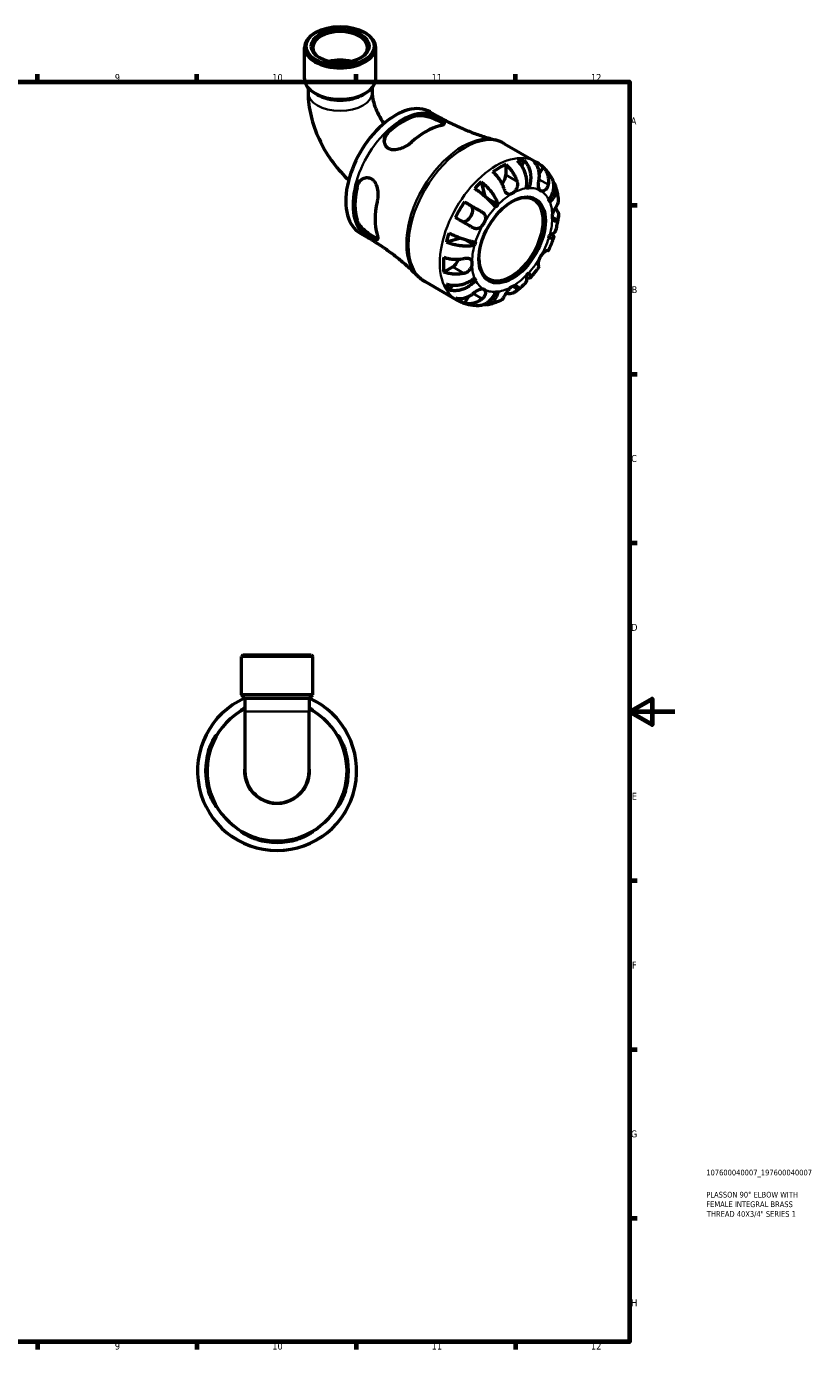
# Model space of a CAD drawing. Header units: millimetres. Extents: x 0 to 902, y -236 to 598.
# Tile 4 of 4: x 556 to 902, y 17 to 598. Entities that reach past the tile are written whole.
import ezdxf

# ---------------------------------------------------------------- set-up
doc = ezdxf.new("R2010")
doc.units = ezdxf.units.MM
for name, color, linetype, lineweight in [('Border (ANSI)', 7, 'Continuous', 70), ('Title (ISO)', 7, 'Continuous', 50), ('Visible (ANSI)', 7, 'Continuous', 50), ('Visible Narrow (ANSI)', 7, 'Continuous', 35)]:
    doc.layers.add(name, color=color, linetype=linetype, lineweight=lineweight)
doc.styles.add('Note Text (ANSI)', font='tahoma.ttf')
doc.styles.add('Note Text (ISO)', font='tahoma.ttf')

# ---------------------------------------------------------------- blocks, each defined once
blk = doc.blocks.new('Borders Default Border')
at = {"layer": 'Border (ANSI)'}
for p, q in [((560.67, 574), (560.67, 577.45)), ((630.75, 574), (630.75, 577.45)), ((700.83, 574), (700.83, 577.45)), ((770.92, 574), (770.92, 577.45)), ((821, 519.75), (824.45, 519.75)), ((821, 445.5), (824.45, 445.5)), ((821, 371.25), (824.45, 371.25)), ((821, 222.75), (824.45, 222.75)), ((821, 148.5), (824.45, 148.5)), ((821, 74.25), (824.45, 74.25)), ((560.67, 20), (560.67, 16.55)), ((630.75, 20), (630.75, 16.55)), ((700.83, 20), (700.83, 16.55)), ((770.92, 20), (770.92, 16.55))]:
    blk.add_line(p, q, dxfattribs=at)
at = {"layer": 'Border (ANSI)', "flags": 128}
for points in [[(20, 20), (20, 574), (821, 574), (821, 20), (20, 20)], [(841, 297), (821, 297), (831, 302.77), (831, 291.23), (821, 297)]]:
    blk.add_lwpolyline(points, dxfattribs=at)
at = {"layer": 'Border (ANSI)', "attachment_point": 7, "style": 'Note Text (ANSI)'}
for s, insert, char_height in [('9', (594.7, 574.34), 3.05), ('10', (663.96, 574.34), 3.048), ('11', (734.04, 574.4), 3.048), ('12', (804.13, 574.4), 3.048), ('A', (821.63, 555.35), 3.05), ('B', (821.99, 481.1), 3.05), ('C', (821.8, 406.8), 3.05), ('D', (821.81, 332.6), 3.05), ('E', (822.05, 258.35), 3.05), ('F', (822.14, 184.1), 3.05), ('G', (821.66, 109.79), 3.05), ('H', (821.81, 35.6), 3.05), ('9', (594.7, 16.49), 3.05), ('10', (663.96, 16.49), 3.048), ('11', (734.04, 16.55), 3.048), ('12', (804.13, 16.55), 3.048)]:
    blk.add_mtext(s, dxfattribs=dict(at, insert=insert, char_height=char_height))
blk = doc.blocks.new('Title Blocks ISO')
at = {"layer": 'Title (ISO)', "color": 232, "true_color": 0xca0064, "style": 'Note Text (ISO)'}
for tag, p in [('PART_NUMBER_001', (33.84, 73.14)), ('DESCRIPTION_001', (33.84, 63.4)), ('DESCRIPTION_002', (33.84, 59.19)), ('DESCRIPTION_003', (34.09, 54.91))]:
    blk.add_attdef(tag, p, '', height=2.5, dxfattribs=at)

msp = doc.modelspace()

# ---------------------------------------------------------------- linework, layer by layer
at = {"layer": 'Visible (ANSI)'}
for p, q in [((683.168, 595.823), (682.672, 595.534)), ((704.429, 595.823), (704.926, 595.534)), ((678.123, 575.359), (678.123, 589.176)), ((709.475, 575.359), (709.475, 589.176)), ((679.69, 571.424), (679.69, 569.368)), ((707.907, 571.424), (707.907, 569.368)), ((683.784, 568.355), (682.672, 569)), ((703.813, 568.355), (704.926, 569)), ((733.409, 560.785), (736.463, 559.026)), ((766.082, 546.816), (779.854, 538.885)), ((766.631, 537.63), (766.631, 533.078)), ((774.617, 539.522), (773.655, 537.078)), ((783.086, 536.516), (781.392, 533.582)), ((755.822, 530.056), (757.445, 523.733)), ((776.743, 527.301), (775.806, 527.841)), ((748.519, 521.235), (751.302, 519.619)), ((763.22, 520.014), (758.749, 522.589)), ((702.668, 507.404), (705.723, 505.644)), ((746.849, 505.315), (740.527, 503.564)), ((752.919, 502.171), (748.35, 504.803)), ((743.296, 492.662), (739.36, 490.395)), ((731.15, 486.156), (744.922, 478.225)), ((743.346, 484.577), (741.701, 482.509)), ((753.352, 486.786), (752.412, 487.327)), ((750.228, 479.605), (748.519, 476.644)), ((651.062, 321.991), (650.362, 321.291)), ((681.714, 321.291), (650.362, 321.291)), ((650.362, 304.391), (650.362, 321.291)), ((651.062, 321.991), (681.014, 321.991)), ((681.014, 321.991), (681.714, 321.291)), ((681.714, 304.391), (681.714, 321.291)), ((681.714, 304.391), (650.362, 304.391)), ((651.929, 302.824), (650.362, 304.391)), ((651.929, 302.824), (651.929, 297.063)), ((680.146, 302.824), (651.929, 302.824)), ((680.146, 302.824), (681.714, 304.391)), ((680.146, 302.824), (680.146, 297.063)), ((651.929, 297.063), (651.929, 270.991)), ((680.146, 270.991), (680.146, 297.063))]:
    msp.add_line(p, q, dxfattribs=at)
for radius, start, end in [(35, 114.017802, 65.982198), (30.8, 117.262406, 62.737594), (31.407, 163.728229, 196.271771), (30.801, 163.398982, 196.601018), (30.801, 343.398982, 16.601018), (31.407, 343.728229, 16.271771), (14.108, 180, 0), (30.801, 253.398982, 286.601018), (31.407, 253.728229, 286.271771)]:
    msp.add_arc((666.038, 270.991), radius, start, end, dxfattribs=at)
for centre, major_axis, ratio, start_param, end_param in [((693.799, 589.176), (-15.676, 0), 0.5758617, 5.5016397, 10.2063236), ((693.799, 589.176), (-12.059, 0), 0.5758617, 2.388888, 7.0358899), ((693.799, 576.667), (-12.059, 0), 0.5758617, 4.2852622, 5.1395158), ((693.799, 576.667), (-10.853, 0), 0.5758617, 4.4121085, 5.0126694), ((693.799, 575.359), (-15.676, 0), 0.5758617, 0, 3.1415926), ((693.799, 574.077), (14.108, 0), 0.5758617, 3.9231383, 5.5016397), ((718.038, 534.094), (15.37, 26.691), 0.5780931, 0, 3.1415927), ((721.503, 532.099), (15.371, 26.692), 0.5780931, 0.493722, 1.0732069), ((721.503, 532.099), (14.971, 25.998), 0.5780931, 0.4857528, 1.0811761), ((731.403, 526.398), (-15.673, -27.217), 0.5780931, 3.6410611, 4.2090531), ((763.802, 507.741), (17.365, 30.155), 0.5780931, 0.6682605, 0.8986684), ((763.802, 507.741), (17.365, 30.155), 0.5780931, 0.328385, 0.4531457), ((763.802, 507.741), (17.365, 30.155), 0.5780931, 6.1660477, 6.3964555), ((763.802, 507.741), (17.365, 30.155), 0.5780931, 1.1137832, 1.2385439), ((763.802, 531.449), (-1.996, -3.466), 0.5780931, 1.2293367, 2.3542608), ((721.503, 532.099), (15.371, 26.692), 0.5780931, 2.0645184, 2.6440032), ((721.503, 532.099), (14.971, 25.998), 0.5780931, 2.0565491, 2.6519725), ((768.964, 504.768), (9.981, 17.332), 0.5780931, 2.3715442, 7.0532338), ((769.459, 504.483), (12.476, 21.665), 0.5780931, 0.3587599, 0.4227708), ((731.403, 526.398), (-15.673, -27.217), 0.5780931, 5.2118575, 5.7798494), ((763.802, 507.741), (17.365, 30.155), 0.5780931, 1.4536587, 1.6840665), ((749.302, 516.155), (1.996, 3.466), 0.5780931, 3.2060129, 6.2812516), ((769.459, 504.483), (-12.476, -21.665), 0.5780931, 4.2857507, 4.3497617), ((769.459, 504.483), (12.476, 21.665), 0.5780931, 5.8565471, 5.920558), ((763.802, 507.741), (17.365, 30.155), 0.5780931, 1.8991814, 2.023942), ((769.459, 504.483), (12.476, 21.665), 0.5780931, 5.0711489, 5.1351598), ((769.459, 504.483), (-12.476, -21.665), 0.5780931, 5.0711489, 5.1351598), ((763.802, 507.741), (17.365, 30.155), 0.5780931, 2.2390569, 2.4694647), ((743.296, 495.932), (-1.996, -3.466), 0.5780931, 0.7834645, 1.9156896), ((769.459, 504.483), (12.476, 21.665), 0.5780931, 4.2857507, 4.3497617), ((763.802, 507.741), (-17.365, -30.155), 0.5780931, 5.8261722, 5.9509328), ((769.459, 504.483), (-12.476, -21.665), 0.5780931, 5.8565471, 5.920558), ((763.802, 507.741), (-17.365, -30.155), 0.5780931, 6.1660477, 6.3964555), ((769.459, 504.483), (-12.476, -21.665), 0.5780931, 0.3587599, 0.4227708)]:
    msp.add_ellipse(centre, major_axis=major_axis, ratio=ratio, start_param=start_param, end_param=end_param, dxfattribs=at)
for centre, major_axis, ratio in [((693.799, 589.748), (-14.976, 0), 0.5758617), ((693.799, 589.748), (-12.758, 0), 0.5758617), ((769.459, 504.483), (-10.33, -17.938), 0.5780931)]:
    msp.add_ellipse(centre, major_axis=major_axis, ratio=ratio, dxfattribs=at)
for points, knots in [([(679.69, 569.368), (679.69, 565.858), (680.159, 562.372), (681.817, 555.517), (683.011, 552.148), (686.008, 545.653), (687.811, 542.529), (691.937, 536.688), (694.258, 533.97), (697.057, 531.307), (697.304, 531.076), (697.554, 530.848)], [3.1415927, 3.1415927, 3.1415927, 3.1415927, 3.4557519, 3.4557519, 3.7699112, 3.7699112, 4.0840704, 4.0840704, 4.3982297, 4.3982297, 4.4283621, 4.4283621, 4.4283621, 4.4283621]), ([(707.907, 569.368), (707.907, 568.767), (707.961, 568.017), (708.24, 566.248), (708.478, 565.213), (709.18, 562.953), (709.659, 561.719), (710.84, 559.215), (711.552, 557.944), (712.563, 556.402), (712.798, 556.058), (713.039, 555.723)], [3.14159265, 3.14159265, 3.14159265, 3.14159265, 3.3394669, 3.3394669, 3.55375681, 3.55375681, 3.78425806, 3.78425806, 4.02483923, 4.02483923, 4.09552171, 4.09552171, 4.09552171, 4.09552171]), ([(727.726, 559.814), (727.979, 559.872), (728.25, 559.914), (729.214, 559.995), (729.97, 559.954), (731.602, 559.704), (732.48, 559.487), (734.151, 558.961), (734.94, 558.666), (736.267, 558.11), (736.811, 557.861), (737.785, 557.377), (738.202, 557.149), (738.98, 556.669), (739.287, 556.433), (739.707, 555.943), (739.737, 555.705), (739.41, 555.272), (739.062, 555.076), (738.276, 554.8), (737.971, 554.712), (737.625, 554.63)], [-2.429906, -2.429906, -2.429906, -2.429906, -2.317535, -2.317535, -2.0520296, -2.0520296, -1.7742187, -1.7742187, -1.5229028, -1.5229028, -1.3264162, -1.3264162, -1.1326069, -1.1326069, -0.8897659, -0.8897659, -0.5772604, -0.5772604, -0.2725661, -0.2725661, -0.1192135, -0.1192135, -0.1192135, -0.1192135]), ([(727.726, 559.13), (728.372, 559.273), (729.182, 559.303), (730.943, 559.116), (731.894, 558.9), (733.625, 558.372), (734.528, 558.032), (736.214, 557.291), (736.999, 556.892), (738.252, 556.171), (738.784, 555.811), (739.217, 555.421), (739.288, 555.35), (739.351, 555.281)], [1.0666445, 1.0666445, 1.0666445, 1.0666445, 1.353228, 1.353228, 1.6398114, 1.6398114, 1.9055877, 1.9055877, 2.171364, 2.171364, 2.4371403, 2.4371403, 2.4983496, 2.4983496, 2.4983496, 2.4983496]), ([(736.463, 559.026), (738.117, 558.074), (739.796, 557.166), (743.188, 555.448), (744.9, 554.639), (748.339, 553.122), (750.066, 552.415), (753.515, 551.109), (755.238, 550.508), (758.659, 549.413), (760.358, 548.919), (762.036, 548.476)], [5.49972085, 5.49972085, 5.49972085, 5.49972085, 5.5307852, 5.5307852, 5.56184955, 5.56184955, 5.5929139, 5.5929139, 5.62397826, 5.62397826, 5.65504261, 5.65504261, 5.65504261, 5.65504261]), ([(725.18, 547.463), (724.913, 547.219), (724.627, 546.981), (723.659, 546.245), (722.924, 545.782), (721.279, 544.937), (720.36, 544.575), (718.611, 544.14), (717.78, 544.048), (716.418, 544.162), (715.874, 544.299), (714.931, 544.752), (714.538, 545.049), (713.831, 545.852), (713.559, 546.375), (713.194, 547.682), (713.178, 548.485), (713.507, 550.114), (713.869, 550.937), (714.663, 552.021), (714.955, 552.347), (715.281, 552.647)], [-2.4465207, -2.4465207, -2.4465207, -2.4465207, -2.3280071, -2.3280071, -2.0681704, -2.0681704, -1.7728696, -1.7728696, -1.5020221, -1.5020221, -1.298599, -1.298599, -1.1081368, -1.1081368, -0.8804626, -0.8804626, -0.5878316, -0.5878316, -0.2799184, -0.2799184, -0.1348881, -0.1348881, -0.1348881, -0.1348881]), ([(713.245, 547.846), (713.291, 548.491), (713.454, 549.166), (714.091, 550.613), (714.635, 551.362), (715.281, 551.963)], [0.58965134, 0.58965134, 0.58965134, 0.58965134, 0.818136, 0.818136, 1.10471944, 1.10471944, 1.10471944, 1.10471944]), ([(766.082, 546.816), (765.828, 546.963), (765.57, 547.102), (765.047, 547.367), (764.783, 547.492), (764.247, 547.728), (763.976, 547.839), (763.43, 548.046), (763.154, 548.142), (762.598, 548.32), (762.318, 548.402), (762.036, 548.476)], [5.49972085, 5.49972085, 5.49972085, 5.49972085, 5.5307852, 5.5307852, 5.56184955, 5.56184955, 5.5929139, 5.5929139, 5.62397826, 5.62397826, 5.65504261, 5.65504261, 5.65504261, 5.65504261]), ([(766.631, 537.63), (767.083, 537.262), (767.524, 536.847), (768.318, 536.008), (768.742, 535.506), (769.532, 534.437), (769.899, 533.87), (770.517, 532.797), (770.825, 532.191), (771.289, 531.118), (771.464, 530.653), (771.609, 530.211)], [0.18972425, 0.18972425, 0.18972425, 0.18972425, 0.36926522, 0.36926522, 0.55452014, 0.55452014, 0.73977506, 0.73977506, 0.92607912, 0.92607912, 1.06568045, 1.06568045, 1.06568045, 1.06568045]), ([(775.698, 527.199), (775.808, 527.754), (775.885, 528.385), (775.934, 529.68), (775.906, 530.343), (775.774, 531.56), (775.658, 532.225), (775.328, 533.534), (775.113, 534.176), (774.651, 535.314), (774.36, 535.913), (773.702, 537.038), (773.334, 537.563), (772.621, 538.438), (772.213, 538.869), (771.783, 539.247)], [4.4593823, 4.4593823, 4.4593823, 4.4593823, 4.6457401, 4.6457401, 4.832098, 4.832098, 5.0177489, 5.0177489, 5.2033998, 5.2033998, 5.388581, 5.388581, 5.5737621, 5.5737621, 5.753847, 5.753847, 5.753847, 5.753847]), ([(774.617, 539.522), (775.024, 539.142), (775.396, 538.707), (776.024, 537.824), (776.334, 537.293), (776.856, 536.155), (777.068, 535.548), (777.371, 534.395), (777.491, 533.743), (777.617, 532.415), (777.624, 531.74), (777.548, 530.503), (777.457, 529.828), (777.167, 528.51), (776.966, 527.867), (776.743, 527.301)], [0.1897184, 0.1897184, 0.1897184, 0.1897184, 0.3698032, 0.3698032, 0.5549844, 0.5549844, 0.7401655, 0.7401655, 0.9258164, 0.9258164, 1.1114673, 1.1114673, 1.2978252, 1.2978252, 1.484183, 1.484183, 1.484183, 1.484183]), ([(781.281, 531.149), (781.355, 531.612), (781.402, 532.098), (781.431, 533.22), (781.386, 533.851), (781.207, 534.967), (781.057, 535.555), (780.642, 536.66), (780.376, 537.177), (779.815, 538.038), (779.472, 538.463), (779.086, 538.837)], [4.90264375, 4.90264375, 4.90264375, 4.90264375, 5.04224508, 5.04224508, 5.22854914, 5.22854914, 5.41380406, 5.41380406, 5.59905898, 5.59905898, 5.77859995, 5.77859995, 5.77859995, 5.77859995]), ([(787.017, 531.523), (786.691, 532.11), (786.334, 532.685), (785.557, 533.805), (785.138, 534.35), (784.236, 535.397), (783.754, 535.9), (782.732, 536.854), (782.191, 537.305), (781.059, 538.145), (780.467, 538.533), (779.854, 538.885)], [5.16582844, 5.16582844, 5.16582844, 5.16582844, 5.23260693, 5.23260693, 5.29938541, 5.29938541, 5.36616389, 5.36616389, 5.43294237, 5.43294237, 5.49972085, 5.49972085, 5.49972085, 5.49972085]), ([(783.086, 536.516), (783.472, 536.142), (783.815, 535.717), (784.376, 534.856), (784.642, 534.338), (785.057, 533.233), (785.207, 532.645), (785.386, 531.529), (785.431, 530.898), (785.402, 529.777), (785.355, 529.291), (785.281, 528.828)], [0.18972425, 0.18972425, 0.18972425, 0.18972425, 0.36926522, 0.36926522, 0.55452014, 0.55452014, 0.73977506, 0.73977506, 0.92607912, 0.92607912, 1.06568045, 1.06568045, 1.06568045, 1.06568045]), ([(700.632, 527.274), (700.707, 527.61), (700.806, 527.936), (701.217, 528.99), (701.629, 529.653), (702.661, 530.784), (703.288, 531.241), (704.578, 531.799), (705.228, 531.928), (706.374, 531.862), (706.862, 531.732), (707.769, 531.267), (708.176, 530.941), (708.982, 530.024), (709.342, 529.4), (709.979, 527.809), (710.201, 526.803), (710.415, 524.766), (710.413, 523.735), (710.261, 522.254), (710.185, 521.773), (710.084, 521.316)], [-2.429906, -2.429906, -2.429906, -2.429906, -2.317535, -2.317535, -2.0520296, -2.0520296, -1.7742187, -1.7742187, -1.5229028, -1.5229028, -1.3264162, -1.3264162, -1.1326069, -1.1326069, -0.8897659, -0.8897659, -0.5772604, -0.5772604, -0.2725661, -0.2725661, -0.1192135, -0.1192135, -0.1192135, -0.1192135]), ([(701.223, 527.615), (701.421, 528.476), (701.799, 529.323), (702.738, 530.604), (703.246, 531.087), (703.786, 531.451)], [1.06664455, 1.06664455, 1.06664455, 1.06664455, 1.35322798, 1.35322798, 1.58326546, 1.58326546, 1.58326546, 1.58326546]), ([(755.822, 530.056), (756.298, 529.704), (756.776, 529.313), (757.654, 528.533), (758.133, 528.072), (759.057, 527.1), (759.501, 526.59), (760.273, 525.631), (760.673, 525.094), (761.401, 524.015), (761.73, 523.472), (762.267, 522.489), (762.526, 521.958), (762.947, 520.935), (763.11, 520.442), (763.22, 520.014)], [0.1897184, 0.1897184, 0.1897184, 0.1897184, 0.3698032, 0.3698032, 0.5549844, 0.5549844, 0.7401655, 0.7401655, 0.9258164, 0.9258164, 1.1114673, 1.1114673, 1.2978252, 1.2978252, 1.484183, 1.484183, 1.484183, 1.484183]), ([(765.952, 526.954), (765.807, 527.396), (765.632, 527.86), (765.168, 528.934), (764.861, 529.539), (764.243, 530.613), (763.876, 531.18), (763.085, 532.248), (762.661, 532.75), (761.867, 533.589), (761.426, 534.005), (760.974, 534.372)], [4.90264375, 4.90264375, 4.90264375, 4.90264375, 5.04224508, 5.04224508, 5.22854914, 5.22854914, 5.41380406, 5.41380406, 5.59905898, 5.59905898, 5.77859995, 5.77859995, 5.77859995, 5.77859995]), ([(771.609, 530.211), (771.675, 530.011), (771.726, 529.805), (771.794, 529.4), (771.813, 529.202), (771.823, 528.754), (771.806, 528.505), (771.697, 527.819), (771.558, 527.395), (771.145, 526.551), (770.862, 526.149), (770.205, 525.435), (769.834, 525.137), (769.459, 524.922)], [-0.64798358, -0.64798358, -0.64798358, -0.64798358, -0.58129223, -0.58129223, -0.51957432, -0.51957432, -0.44316993, -0.44316993, -0.3085364, -0.3085364, -0.15881239, -0.15881239, 0, 0, 0, 0]), ([(781.959, 526.134), (781.811, 526.22), (781.68, 526.334), (781.448, 526.624), (781.349, 526.804), (781.166, 527.294), (781.102, 527.626), (781.039, 528.349), (781.038, 528.729), (781.071, 529.408), (781.094, 529.692), (781.153, 530.255), (781.188, 530.531), (781.245, 530.919), (781.262, 531.035), (781.281, 531.149)], [0, 0, 0, 0, 0.08884908, 0.08884908, 0.18379648, 0.18379648, 0.31419699, 0.31419699, 0.43784665, 0.43784665, 0.52411276, 0.52411276, 0.60765264, 0.60765264, 0.6434969, 0.6434969, 0.6434969, 0.6434969]), ([(785.566, 522.18), (785.945, 522.656), (786.315, 523.2), (786.939, 524.325), (787.192, 524.906), (787.555, 525.976), (787.699, 526.565), (787.854, 527.73), (787.865, 528.306), (787.78, 529.331), (787.678, 529.875), (787.379, 530.792), (787.209, 531.176), (787.017, 531.522)], [4.4593823, 4.4593823, 4.4593823, 4.4593823, 4.6457401, 4.6457401, 4.832098, 4.832098, 5.0177489, 5.0177489, 5.2033998, 5.2033998, 5.388581, 5.388581, 5.5333978, 5.5333978, 5.5333978, 5.5333978]), ([(787.694, 529.701), (787.8, 529.566), (787.897, 529.43), (788.225, 528.921), (788.433, 528.489), (788.712, 527.585), (788.782, 527.113), (788.8, 526.233), (788.75, 525.744), (788.511, 524.767), (788.321, 524.279), (787.872, 523.4), (787.569, 522.928), (786.846, 522.024), (786.425, 521.593), (785.999, 521.221)], [0.3030399, 0.3030399, 0.3030399, 0.3030399, 0.3698032, 0.3698032, 0.5549844, 0.5549844, 0.7401655, 0.7401655, 0.9258164, 0.9258164, 1.1114673, 1.1114673, 1.2978252, 1.2978252, 1.484183, 1.484183, 1.484183, 1.484183]), ([(762.175, 518.911), (761.952, 519.221), (761.666, 519.583), (761.002, 520.352), (760.626, 520.758), (759.88, 521.521), (759.441, 521.949), (758.509, 522.812), (758.015, 523.249), (757.084, 524.04), (756.561, 524.467), (755.501, 525.296), (754.964, 525.696), (754.002, 526.386), (753.488, 526.74), (752.987, 527.066)], [4.4593823, 4.4593823, 4.4593823, 4.4593823, 4.6457401, 4.6457401, 4.832098, 4.832098, 5.0177489, 5.0177489, 5.2033998, 5.2033998, 5.388581, 5.388581, 5.5737621, 5.5737621, 5.753847, 5.753847, 5.753847, 5.753847]), ([(769.459, 524.922), (769.193, 524.769), (768.929, 524.66), (768.382, 524.53), (768.104, 524.524), (767.587, 524.646), (767.35, 524.768), (766.939, 525.111), (766.763, 525.314), (766.5, 525.709), (766.405, 525.875), (766.236, 526.214), (766.162, 526.385), (766.043, 526.69), (765.996, 526.82), (765.952, 526.954)], [0, 0, 0, 0, 0.11274969, 0.11274969, 0.24046199, 0.24046199, 0.3630761, 0.3630761, 0.46982648, 0.46982648, 0.53680834, 0.53680834, 0.59738122, 0.59738122, 0.64072731, 0.64072731, 0.64072731, 0.64072731]), ([(785.281, 528.828), (785.26, 528.696), (785.234, 528.567), (785.14, 528.182), (785.057, 527.936), (784.846, 527.461), (784.716, 527.236), (784.36, 526.749), (784.119, 526.515), (783.541, 526.119), (783.203, 525.993), (782.539, 525.918), (782.224, 525.98), (781.959, 526.134)], [-0.64434498, -0.64434498, -0.64434498, -0.64434498, -0.60308586, -0.60308586, -0.52007987, -0.52007987, -0.43273909, -0.43273909, -0.31000661, -0.31000661, -0.15868997, -0.15868997, 0, 0, 0, 0]), ([(789.867, 522.304), (789.821, 522.708), (789.767, 523.11), (789.64, 523.914), (789.568, 524.314), (789.406, 525.113), (789.316, 525.511), (789.116, 526.304), (789.006, 526.699), (788.767, 527.485), (788.637, 527.876), (788.496, 528.264)], [4.83560922, 4.83560922, 4.83560922, 4.83560922, 4.87762751, 4.87762751, 4.91964579, 4.91964579, 4.96166407, 4.96166407, 5.00368235, 5.00368235, 5.04570064, 5.04570064, 5.04570064, 5.04570064]), ([(748.519, 521.235), (749.036, 520.936), (749.576, 520.625), (750.604, 520.032), (751.185, 519.697), (752.351, 519.024), (752.935, 518.686), (753.992, 518.076), (754.562, 517.747), (755.519, 517.193), (755.916, 516.963), (756.281, 516.753)], [0.18972425, 0.18972425, 0.18972425, 0.18972425, 0.36926522, 0.36926522, 0.55452014, 0.55452014, 0.73977506, 0.73977506, 0.92607912, 0.92607912, 1.06568045, 1.06568045, 1.06568045, 1.06568045]), ([(787.137, 514.663), (787.137, 514.939), (787.167, 515.231), (787.291, 515.865), (787.388, 516.205), (787.682, 517.026), (787.899, 517.499), (788.285, 518.253), (788.443, 518.54), (788.713, 519.011), (788.826, 519.201), (789.043, 519.56), (789.146, 519.727), (789.256, 519.903), (789.271, 519.928), (789.287, 519.953)], [-2.77804136, -2.77804136, -2.77804136, -2.77804136, -2.67672151, -2.67672151, -2.56558131, -2.56558131, -2.40960112, -2.40960112, -2.30519389, -2.30519389, -2.22617552, -2.22617552, -2.14450488, -2.14450488, -2.1308178, -2.1308178, -2.1308178, -2.1308178]), ([(788.381, 518.424), (788.681, 518.146), (788.935, 517.857), (789.37, 517.251), (789.571, 516.878), (789.831, 516.117), (789.89, 515.729), (789.887, 515.016), (789.825, 514.625), (789.591, 513.956), (789.452, 513.674), (789.287, 513.412)], [0.21289028, 0.21289028, 0.21289028, 0.21289028, 0.36926522, 0.36926522, 0.55452014, 0.55452014, 0.73977506, 0.73977506, 0.92607912, 0.92607912, 1.06568045, 1.06568045, 1.06568045, 1.06568045]), ([(789.287, 519.953), (789.452, 520.215), (789.591, 520.497), (789.825, 521.165), (789.887, 521.556), (789.889, 522.04), (789.882, 522.171), (789.867, 522.304)], [4.90264375, 4.90264375, 4.90264375, 4.90264375, 5.04224508, 5.04224508, 5.22854914, 5.22854914, 5.2944972, 5.2944972, 5.2944972, 5.2944972]), ([(710.084, 506.927), (710.162, 506.664), (710.225, 506.418), (710.379, 505.7), (710.413, 505.31), (710.322, 504.712), (710.176, 504.536), (709.677, 504.472), (709.341, 504.561), (708.561, 504.925), (708.169, 505.145), (707.304, 505.688), (706.85, 505.996), (705.799, 506.76), (705.209, 507.22), (703.894, 508.342), (703.189, 509.015), (701.941, 510.429), (701.409, 511.171), (700.866, 512.232), (700.729, 512.564), (700.632, 512.885)], [-2.4465207, -2.4465207, -2.4465207, -2.4465207, -2.3280071, -2.3280071, -2.0681704, -2.0681704, -1.7728696, -1.7728696, -1.5020221, -1.5020221, -1.298599, -1.298599, -1.1081368, -1.1081368, -0.8804626, -0.8804626, -0.5878316, -0.5878316, -0.2799184, -0.2799184, -0.1348881, -0.1348881, -0.1348881, -0.1348881]), ([(710.377, 505.084), (710.284, 505.103), (710.184, 505.13), (709.625, 505.307), (709.047, 505.586), (708.42, 505.947), (707.794, 506.308), (707.056, 506.787), (705.57, 507.876), (704.824, 508.487), (703.502, 509.724), (702.84, 510.441), (701.799, 511.875), (701.421, 512.594), (701.223, 513.226)], [-0.3284324, -0.3284324, -0.3284324, -0.3284324, -0.2657763, -0.2657763, 0, 0, 0, 0.2657763, 0.2657763, 0.5315526, 0.5315526, 0.818136, 0.818136, 1.1047194, 1.1047194, 1.1047194, 1.1047194]), ([(752.281, 509.824), (751.916, 510.035), (751.519, 510.265), (750.562, 510.818), (749.992, 511.148), (748.935, 511.758), (748.351, 512.096), (747.185, 512.769), (746.604, 513.104), (745.576, 513.697), (745.036, 514.008), (744.519, 514.307)], [4.90264375, 4.90264375, 4.90264375, 4.90264375, 5.04224508, 5.04224508, 5.22854914, 5.22854914, 5.41380406, 5.41380406, 5.59905898, 5.59905898, 5.77859995, 5.77859995, 5.77859995, 5.77859995]), ([(756.281, 516.753), (756.384, 516.693), (756.484, 516.629), (756.77, 516.421), (756.942, 516.266), (757.248, 515.911), (757.378, 515.712), (757.622, 515.193), (757.705, 514.864), (757.759, 514.08), (757.7, 513.625), (757.434, 512.678), (757.224, 512.195), (756.959, 511.737)], [-0.64434498, -0.64434498, -0.64434498, -0.64434498, -0.60308586, -0.60308586, -0.52007987, -0.52007987, -0.43273909, -0.43273909, -0.31000661, -0.31000661, -0.15868997, -0.15868997, 0, 0, 0, 0]), ([(789.287, 513.412), (789.232, 513.325), (789.173, 513.244), (789.015, 513.057), (788.91, 512.963), (788.68, 512.816), (788.555, 512.769), (788.239, 512.727), (788.05, 512.771), (787.665, 513.011), (787.481, 513.236), (787.212, 513.845), (787.137, 514.231), (787.137, 514.663)], [-0.64008532, -0.64008532, -0.64008532, -0.64008532, -0.59222185, -0.59222185, -0.51595037, -0.51595037, -0.43235608, -0.43235608, -0.30863031, -0.30863031, -0.15844955, -0.15844955, 0, 0, 0, 0]), ([(788.737, 508.838), (788.844, 509.25), (788.945, 509.662), (789.134, 510.488), (789.223, 510.901), (789.387, 511.729), (789.463, 512.142), (789.603, 512.971), (789.666, 513.385), (789.778, 514.213), (789.828, 514.627), (789.871, 515.042)], [4.37306584, 4.37306584, 4.37306584, 4.37306584, 4.41560022, 4.41560022, 4.4581346, 4.4581346, 4.50066899, 4.50066899, 4.54320337, 4.54320337, 4.58573775, 4.58573775, 4.58573775, 4.58573775]), ([(741.701, 507.517), (742.234, 507.248), (742.797, 506.98), (743.877, 506.492), (744.492, 506.228), (745.739, 505.725), (746.371, 505.485), (747.522, 505.074), (748.146, 504.864), (749.36, 504.487), (749.949, 504.32), (750.982, 504.054), (751.521, 503.93), (752.517, 503.737), (752.974, 503.669), (753.352, 503.629)], [0.1897184, 0.1897184, 0.1897184, 0.1897184, 0.3698032, 0.3698032, 0.5549844, 0.5549844, 0.7401655, 0.7401655, 0.9258164, 0.9258164, 1.1114673, 1.1114673, 1.2978252, 1.2978252, 1.484183, 1.484183, 1.484183, 1.484183]), ([(756.959, 511.737), (756.811, 511.481), (756.647, 511.234), (756.28, 510.757), (756.076, 510.529), (755.56, 510.05), (755.241, 509.825), (754.585, 509.516), (754.255, 509.429), (753.684, 509.392), (753.449, 509.41), (752.991, 509.505), (752.77, 509.581), (752.462, 509.725), (752.371, 509.772), (752.281, 509.824)], [0, 0, 0, 0, 0.08884908, 0.08884908, 0.18379648, 0.18379648, 0.31419699, 0.31419699, 0.43784665, 0.43784665, 0.52411276, 0.52411276, 0.60765264, 0.60765264, 0.6434969, 0.6434969, 0.6434969, 0.6434969]), ([(786.987, 507.142), (787.191, 506.962), (787.373, 506.781), (787.678, 506.409), (787.78, 506.226), (787.865, 505.926), (787.854, 505.783), (787.699, 505.55), (787.555, 505.461), (787.192, 505.341), (786.939, 505.3), (786.315, 505.278), (785.945, 505.297), (785.566, 505.337)], [0.4026033, 0.4026033, 0.4026033, 0.4026033, 0.5549844, 0.5549844, 0.7401655, 0.7401655, 0.9258164, 0.9258164, 1.1114673, 1.1114673, 1.2978252, 1.2978252, 1.484183, 1.484183, 1.484183, 1.484183]), ([(785.999, 506.795), (786.425, 506.912), (786.846, 507.066), (787.569, 507.425), (787.872, 507.631), (788.321, 508.041), (788.511, 508.283), (788.675, 508.639), (788.71, 508.738), (788.736, 508.838)], [4.45938231, 4.45938231, 4.45938231, 4.45938231, 4.64574015, 4.64574015, 4.83209799, 4.83209799, 5.0177489, 5.0177489, 5.08746099, 5.08746099, 5.08746099, 5.08746099]), ([(727.683, 488.822), (726.458, 490.051), (725.177, 491.272), (722.513, 493.682), (721.13, 494.87), (718.268, 497.197), (716.79, 498.336), (713.752, 500.55), (712.192, 501.624), (709.004, 503.696), (707.376, 504.692), (705.723, 505.644)], [2.20280644, 2.20280644, 2.20280644, 2.20280644, 2.23387079, 2.23387079, 2.26493515, 2.26493515, 2.2959995, 2.2959995, 2.32706385, 2.32706385, 2.3581282, 2.3581282, 2.3581282, 2.3581282]), ([(752.919, 502.171), (752.494, 502.054), (751.986, 501.95), (750.89, 501.805), (750.302, 501.765), (749.182, 501.74), (748.548, 501.754), (747.25, 501.846), (746.586, 501.924), (745.37, 502.114), (744.705, 502.243), (743.402, 502.557), (742.763, 502.741), (741.648, 503.111), (741.07, 503.328), (740.527, 503.564)], [4.4593823, 4.4593823, 4.4593823, 4.4593823, 4.6457401, 4.6457401, 4.832098, 4.832098, 5.0177489, 5.0177489, 5.2033998, 5.2033998, 5.388581, 5.388581, 5.5737621, 5.5737621, 5.753847, 5.753847, 5.753847, 5.753847]), ([(785.418, 499.841), (785.604, 500.227), (785.785, 500.616), (786.137, 501.397), (786.308, 501.789), (786.64, 502.577), (786.8, 502.973), (787.112, 503.766), (787.262, 504.165), (787.552, 504.964), (787.691, 505.364), (787.825, 505.766)], [4.05717495, 4.05717495, 4.05717495, 4.05717495, 4.09909647, 4.09909647, 4.141018, 4.141018, 4.18293952, 4.18293952, 4.22486105, 4.22486105, 4.26678257, 4.26678257, 4.26678257, 4.26678257]), ([(739.36, 496.935), (739.904, 496.728), (740.485, 496.555), (741.609, 496.287), (742.256, 496.172), (743.577, 496.022), (744.252, 495.988), (745.49, 495.989), (746.168, 496.026), (747.33, 496.16), (747.819, 496.24), (748.275, 496.335)], [0.18972425, 0.18972425, 0.18972425, 0.18972425, 0.36926522, 0.36926522, 0.55452014, 0.55452014, 0.73977506, 0.73977506, 0.92607912, 0.92607912, 1.06568045, 1.06568045, 1.06568045, 1.06568045]), ([(748.275, 496.335), (748.427, 496.367), (748.578, 496.394), (748.964, 496.45), (749.195, 496.471), (749.659, 496.483), (749.889, 496.471), (750.419, 496.388), (750.695, 496.295), (751.208, 495.981), (751.417, 495.742), (751.709, 495.119), (751.782, 494.735), (751.782, 494.303)], [-0.64008532, -0.64008532, -0.64008532, -0.64008532, -0.59222185, -0.59222185, -0.51595037, -0.51595037, -0.43235608, -0.43235608, -0.30863031, -0.30863031, -0.15844955, -0.15844955, 0, 0, 0, 0]), ([(781.281, 492.995), (781.26, 493.007), (781.239, 493.026), (781.182, 493.102), (781.147, 493.178), (781.089, 493.39), (781.067, 493.526), (781.037, 493.922), (781.04, 494.202), (781.113, 494.913), (781.198, 495.353), (781.487, 496.286), (781.695, 496.771), (781.959, 497.229)], [-0.64434498, -0.64434498, -0.64434498, -0.64434498, -0.60308586, -0.60308586, -0.52007987, -0.52007987, -0.43273909, -0.43273909, -0.31000661, -0.31000661, -0.15868997, -0.15868997, 0, 0, 0, 0]), ([(781.959, 497.229), (782.107, 497.485), (782.272, 497.731), (782.636, 498.211), (782.838, 498.44), (783.327, 498.933), (783.617, 499.175), (784.151, 499.555), (784.391, 499.694), (784.742, 499.858), (784.867, 499.903), (785.073, 499.952), (785.154, 499.958), (785.24, 499.942), (785.262, 499.934), (785.281, 499.923)], [0, 0, 0, 0, 0.08884908, 0.08884908, 0.18379648, 0.18379648, 0.31419699, 0.31419699, 0.43784665, 0.43784665, 0.52411276, 0.52411276, 0.60765264, 0.60765264, 0.6434969, 0.6434969, 0.6434969, 0.6434969]), ([(785.281, 499.923), (785.355, 499.88), (785.402, 499.852), (785.431, 499.832), (785.386, 499.857), (785.278, 499.918), (785.259, 499.929), (785.237, 499.941)], [4.90264375, 4.90264375, 4.90264375, 4.90264375, 5.04224508, 5.04224508, 5.22854914, 5.22854914, 5.26459478, 5.26459478, 5.26459478, 5.26459478]), ([(727.683, 488.822), (727.889, 488.615), (728.1, 488.414), (728.533, 488.023), (728.755, 487.832), (729.208, 487.463), (729.44, 487.285), (729.913, 486.94), (730.154, 486.774), (730.646, 486.455), (730.896, 486.302), (731.15, 486.156)], [2.20280644, 2.20280644, 2.20280644, 2.20280644, 2.23387079, 2.23387079, 2.26493515, 2.26493515, 2.2959995, 2.2959995, 2.32706385, 2.32706385, 2.3581282, 2.3581282, 2.3581282, 2.3581282]), ([(748.275, 489.795), (747.819, 489.7), (747.33, 489.62), (746.168, 489.485), (745.49, 489.449), (744.252, 489.447), (743.577, 489.482), (742.256, 489.631), (741.609, 489.747), (740.485, 490.014), (739.904, 490.188), (739.36, 490.395)], [4.90264375, 4.90264375, 4.90264375, 4.90264375, 5.04224508, 5.04224508, 5.22854914, 5.22854914, 5.41380406, 5.41380406, 5.59905898, 5.59905898, 5.77859995, 5.77859995, 5.77859995, 5.77859995]), ([(751.782, 494.303), (751.782, 494.027), (751.752, 493.735), (751.624, 493.103), (751.521, 492.766), (751.182, 491.971), (750.912, 491.529), (750.342, 490.881), (750.086, 490.65), (749.594, 490.307), (749.371, 490.18), (748.9, 489.968), (748.653, 489.884), (748.359, 489.813), (748.317, 489.804), (748.275, 489.795)], [-2.77804136, -2.77804136, -2.77804136, -2.77804136, -2.67672151, -2.67672151, -2.56558131, -2.56558131, -2.40960112, -2.40960112, -2.30519389, -2.30519389, -2.22617552, -2.22617552, -2.14450488, -2.14450488, -2.1308178, -2.1308178, -2.1308178, -2.1308178]), ([(775.285, 485.542), (775.36, 485.616), (775.43, 485.698), (775.658, 486.022), (775.774, 486.308), (775.906, 486.906), (775.934, 487.272), (775.885, 488.081), (775.808, 488.524), (775.698, 488.952)], [0.85526472, 0.85526472, 0.85526472, 0.85526472, 0.92581641, 0.92581641, 1.11146732, 1.11146732, 1.29782516, 1.29782516, 1.484183, 1.484183, 1.484183, 1.484183]), ([(776.743, 490.055), (776.966, 489.746), (777.167, 489.433), (777.457, 488.878), (777.548, 488.637), (777.624, 488.26), (777.617, 488.088), (777.491, 487.834), (777.371, 487.751), (777.068, 487.671), (776.856, 487.667), (776.386, 487.741), (776.144, 487.804), (775.893, 487.887)], [4.4593823, 4.4593823, 4.4593823, 4.4593823, 4.6457401, 4.6457401, 4.832098, 4.832098, 5.0177489, 5.0177489, 5.2033998, 5.2033998, 5.388581, 5.388581, 5.5372074, 5.5372074, 5.5372074, 5.5372074]), ([(777.491, 487.867), (777.772, 488.183), (778.049, 488.505), (778.596, 489.155), (778.865, 489.484), (779.397, 490.15), (779.659, 490.487), (780.175, 491.168), (780.43, 491.512), (780.93, 492.207), (781.176, 492.558), (781.418, 492.912)], [3.58721372, 3.58721372, 3.58721372, 3.58721372, 3.62913397, 3.62913397, 3.67105421, 3.67105421, 3.71297446, 3.71297446, 3.7548947, 3.7548947, 3.79681495, 3.79681495, 3.79681495, 3.79681495]), ([(781.418, 492.913), (781.418, 492.913), (781.417, 492.913), (781.402, 492.923), (781.355, 492.951), (781.281, 492.995)], [0.89843989, 0.89843989, 0.89843989, 0.89843989, 0.92607912, 0.92607912, 1.06568045, 1.06568045, 1.06568045, 1.06568045]), ([(740.527, 485.11), (741.07, 484.927), (741.648, 484.791), (742.763, 484.612), (743.402, 484.557), (744.705, 484.55), (745.37, 484.598), (746.586, 484.767), (747.25, 484.902), (748.548, 485.27), (749.182, 485.502), (750.302, 485.996), (750.89, 486.303), (751.986, 486.991), (752.494, 487.373), (752.919, 487.745)], [0.1897184, 0.1897184, 0.1897184, 0.1897184, 0.3698032, 0.3698032, 0.5549844, 0.5549844, 0.7401655, 0.7401655, 0.9258164, 0.9258164, 1.1114673, 1.1114673, 1.2978252, 1.2978252, 1.484183, 1.484183, 1.484183, 1.484183]), ([(753.352, 486.786), (752.974, 486.31), (752.517, 485.815), (751.521, 484.905), (750.982, 484.489), (749.949, 483.805), (749.36, 483.472), (748.146, 482.917), (747.522, 482.694), (746.371, 482.38), (745.739, 482.259), (744.492, 482.141), (743.877, 482.144), (742.797, 482.245), (742.234, 482.348), (741.701, 482.509)], [4.4593823, 4.4593823, 4.4593823, 4.4593823, 4.6457401, 4.6457401, 4.832098, 4.832098, 5.0177489, 5.0177489, 5.2033998, 5.2033998, 5.388581, 5.388581, 5.5737621, 5.5737621, 5.753847, 5.753847, 5.753847, 5.753847]), ([(752.281, 480.92), (752.384, 481.004), (752.489, 481.088), (752.811, 481.341), (753.032, 481.508), (753.492, 481.84), (753.729, 482.003), (754.3, 482.366), (754.626, 482.551), (755.332, 482.873), (755.696, 482.985), (756.382, 483.046), (756.695, 482.986), (756.959, 482.832)], [-0.64434498, -0.64434498, -0.64434498, -0.64434498, -0.60308586, -0.60308586, -0.52007987, -0.52007987, -0.43273909, -0.43273909, -0.31000661, -0.31000661, -0.15868997, -0.15868997, 0, 0, 0, 0]), ([(765.952, 479.536), (766.001, 479.628), (766.053, 479.726), (766.197, 479.993), (766.294, 480.169), (766.515, 480.564), (766.641, 480.781), (766.977, 481.34), (767.195, 481.684), (767.722, 482.433), (768.033, 482.825), (768.717, 483.53), (769.086, 483.829), (769.459, 484.044)], [-0.64008532, -0.64008532, -0.64008532, -0.64008532, -0.59222185, -0.59222185, -0.51595037, -0.51595037, -0.43235608, -0.43235608, -0.30863031, -0.30863031, -0.15844955, -0.15844955, 0, 0, 0, 0]), ([(769.459, 484.044), (769.698, 484.182), (769.936, 484.284), (770.419, 484.419), (770.659, 484.445), (771.177, 484.403), (771.426, 484.295), (771.702, 484.008), (771.773, 483.866), (771.825, 483.583), (771.823, 483.451), (771.772, 483.17), (771.721, 483.022), (771.635, 482.845), (771.623, 482.819), (771.609, 482.794)], [-2.77804136, -2.77804136, -2.77804136, -2.77804136, -2.67672151, -2.67672151, -2.56558131, -2.56558131, -2.40960112, -2.40960112, -2.30519389, -2.30519389, -2.22617552, -2.22617552, -2.14450488, -2.14450488, -2.1308178, -2.1308178, -2.1308178, -2.1308178]), ([(770.479, 481.462), (770.817, 481.705), (771.151, 481.955), (771.812, 482.467), (772.139, 482.728), (772.787, 483.262), (773.107, 483.535), (773.742, 484.09), (774.055, 484.373), (774.676, 484.95), (774.982, 485.243), (775.285, 485.542)], [3.26819882, 3.26819882, 3.26819882, 3.26819882, 3.31073827, 3.31073827, 3.35327773, 3.35327773, 3.39581719, 3.39581719, 3.43835665, 3.43835665, 3.4808961, 3.4808961, 3.4808961, 3.4808961]), ([(744.519, 478.965), (745.036, 478.819), (745.576, 478.735), (746.604, 478.682), (747.185, 478.712), (748.351, 478.906), (748.935, 479.071), (749.992, 479.476), (750.562, 479.752), (751.519, 480.34), (751.916, 480.624), (752.281, 480.92)], [0.18972425, 0.18972425, 0.18972425, 0.18972425, 0.36926522, 0.36926522, 0.55452014, 0.55452014, 0.73977506, 0.73977506, 0.92607912, 0.92607912, 1.06568045, 1.06568045, 1.06568045, 1.06568045]), ([(744.922, 478.225), (745.527, 477.876), (746.153, 477.562), (747.431, 477.009), (748.084, 476.769), (749.406, 476.365), (750.075, 476.2), (751.417, 475.944), (752.091, 475.853), (753.434, 475.738), (754.103, 475.715), (754.767, 475.723)], [2.3581282, 2.3581282, 2.3581282, 2.3581282, 2.42412485, 2.42412485, 2.49012151, 2.49012151, 2.55611816, 2.55611816, 2.62211482, 2.62211482, 2.68811147, 2.68811147, 2.68811147, 2.68811147]), ([(756.281, 478.598), (755.916, 478.302), (755.519, 478.018), (754.562, 477.431), (753.992, 477.154), (752.935, 476.75), (752.351, 476.585), (751.185, 476.39), (750.604, 476.361), (749.576, 476.414), (749.036, 476.497), (748.519, 476.644)], [4.90264375, 4.90264375, 4.90264375, 4.90264375, 5.04224508, 5.04224508, 5.22854914, 5.22854914, 5.41380406, 5.41380406, 5.59905898, 5.59905898, 5.77859995, 5.77859995, 5.77859995, 5.77859995]), ([(754.767, 475.723), (755.174, 475.729), (755.604, 475.774), (756.561, 475.979), (757.084, 476.163), (758.015, 476.605), (758.509, 476.903), (759.441, 477.621), (759.88, 478.041), (760.626, 478.893), (761.002, 479.403), (761.666, 480.506), (761.952, 481.1), (762.175, 481.665)], [0.4060014, 0.4060014, 0.4060014, 0.4060014, 0.5549844, 0.5549844, 0.7401655, 0.7401655, 0.9258164, 0.9258164, 1.1114673, 1.1114673, 1.2978252, 1.2978252, 1.484183, 1.484183, 1.484183, 1.484183]), ([(756.959, 482.832), (757.107, 482.746), (757.239, 482.632), (757.469, 482.343), (757.564, 482.165), (757.721, 481.689), (757.757, 481.375), (757.697, 480.723), (757.608, 480.394), (757.355, 479.842), (757.223, 479.621), (756.912, 479.203), (756.736, 479.008), (756.457, 478.747), (756.371, 478.671), (756.281, 478.598)], [0, 0, 0, 0, 0.08884908, 0.08884908, 0.18379648, 0.18379648, 0.31419699, 0.31419699, 0.43784665, 0.43784665, 0.52411276, 0.52411276, 0.60765264, 0.60765264, 0.6434969, 0.6434969, 0.6434969, 0.6434969]), ([(763.22, 481.767), (763.11, 481.212), (762.947, 480.63), (762.526, 479.55), (762.267, 479.052), (761.73, 478.221), (761.401, 477.811), (760.673, 477.113), (760.273, 476.824), (759.501, 476.398), (759.057, 476.221), (758.133, 476.008), (757.654, 475.97), (757.04, 475.999), (756.865, 476.016), (756.686, 476.042)], [4.4593823, 4.4593823, 4.4593823, 4.4593823, 4.6457401, 4.6457401, 4.832098, 4.832098, 5.0177489, 5.0177489, 5.2033998, 5.2033998, 5.388581, 5.388581, 5.5737621, 5.5737621, 5.6438322, 5.6438322, 5.6438322, 5.6438322]), ([(758.335, 476.061), (758.742, 476.133), (759.146, 476.215), (759.947, 476.399), (760.345, 476.5), (761.132, 476.722), (761.522, 476.842), (762.296, 477.1), (762.679, 477.237), (763.439, 477.528), (763.815, 477.682), (764.188, 477.843)], [2.80832528, 2.80832528, 2.80832528, 2.80832528, 2.85034676, 2.85034676, 2.89236824, 2.89236824, 2.93438972, 2.93438972, 2.9764112, 2.9764112, 3.01843268, 3.01843268, 3.01843268, 3.01843268]), ([(764.188, 477.844), (764.316, 477.899), (764.437, 477.96), (764.861, 478.208), (765.168, 478.459), (765.632, 478.999), (765.807, 479.261), (765.952, 479.536)], [0.6715267, 0.6715267, 0.6715267, 0.6715267, 0.73977506, 0.73977506, 0.92607912, 0.92607912, 1.06568045, 1.06568045, 1.06568045, 1.06568045]), ([(771.609, 482.794), (771.464, 482.519), (771.289, 482.256), (770.825, 481.717), (770.517, 481.466), (769.899, 481.104), (769.532, 480.96), (768.742, 480.802), (768.318, 480.788), (767.574, 480.859), (767.195, 480.933), (766.804, 481.053)], [4.90264375, 4.90264375, 4.90264375, 4.90264375, 5.04224508, 5.04224508, 5.22854914, 5.22854914, 5.41380406, 5.41380406, 5.59905898, 5.59905898, 5.75554697, 5.75554697, 5.75554697, 5.75554697]), ([(651.929, 298.399), (651.896, 298.383), (651.862, 298.366), (651.323, 298.099), (650.917, 297.889), (650.425, 297.654), (650.293, 297.601), (650.211, 297.613), (650.259, 297.677), (650.557, 297.934), (650.85, 298.153), (651.448, 298.547), (651.677, 298.692), (651.929, 298.842)], [-1.7905621, -1.7905621, -1.7905621, -1.7905621, -1.7742187, -1.7742187, -1.5229028, -1.5229028, -1.3264162, -1.3264162, -1.1326069, -1.1326069, -0.8897659, -0.8897659, -0.7649832, -0.7649832, -0.7649832, -0.7649832]), ([(680.146, 298.842), (680.202, 298.809), (680.257, 298.776), (680.835, 298.423), (681.248, 298.136), (681.711, 297.777), (681.822, 297.672), (681.85, 297.589), (681.778, 297.604), (681.438, 297.75), (681.14, 297.902), (680.566, 298.19), (680.365, 298.291), (680.146, 298.399)], [-1.8004753, -1.8004753, -1.8004753, -1.8004753, -1.7728696, -1.7728696, -1.5020221, -1.5020221, -1.298599, -1.298599, -1.1081368, -1.1081368, -0.8804626, -0.8804626, -0.774459, -0.774459, -0.774459, -0.774459]), ([(635.889, 279.791), (635.999, 280.169), (636.119, 280.544), (636.528, 281.721), (636.845, 282.49), (637.548, 283.986), (637.936, 284.691), (638.606, 285.789), (638.893, 286.202), (639.252, 286.664), (639.357, 286.775), (639.44, 286.803), (639.425, 286.731), (639.279, 286.391), (639.128, 286.093), (638.677, 285.199), (638.353, 284.549), (637.662, 283.01), (637.295, 282.112), (636.807, 280.71), (636.658, 280.252), (636.521, 279.791)], [-2.4465207, -2.4465207, -2.4465207, -2.4465207, -2.3280071, -2.3280071, -2.0681704, -2.0681704, -1.7728696, -1.7728696, -1.5020221, -1.5020221, -1.298599, -1.298599, -1.1081368, -1.1081368, -0.8804626, -0.8804626, -0.5878316, -0.5878316, -0.2799184, -0.2799184, -0.1348881, -0.1348881, -0.1348881, -0.1348881]), ([(695.555, 279.791), (695.448, 280.149), (695.335, 280.505), (694.937, 281.686), (694.628, 282.481), (693.996, 283.962), (693.673, 284.64), (693.146, 285.706), (692.936, 286.112), (692.7, 286.604), (692.648, 286.736), (692.66, 286.818), (692.724, 286.77), (692.981, 286.472), (693.199, 286.179), (693.795, 285.276), (694.197, 284.602), (694.986, 283.048), (695.374, 282.172), (695.886, 280.763), (696.044, 280.28), (696.187, 279.791)], [-2.429906, -2.429906, -2.429906, -2.429906, -2.317535, -2.317535, -2.0520296, -2.0520296, -1.7742187, -1.7742187, -1.5229028, -1.5229028, -1.3264162, -1.3264162, -1.1326069, -1.1326069, -0.8897659, -0.8897659, -0.5772604, -0.5772604, -0.2725661, -0.2725661, -0.1192135, -0.1192135, -0.1192135, -0.1192135]), ([(636.521, 262.191), (636.627, 261.834), (636.741, 261.478), (637.139, 260.296), (637.447, 259.502), (638.079, 258.021), (638.402, 257.342), (638.93, 256.277), (639.14, 255.871), (639.375, 255.379), (639.428, 255.247), (639.416, 255.164), (639.352, 255.213), (639.095, 255.51), (638.877, 255.803), (638.281, 256.706), (637.879, 257.38), (637.09, 258.935), (636.702, 259.811), (636.19, 261.22), (636.032, 261.703), (635.889, 262.191)], [-2.429906, -2.429906, -2.429906, -2.429906, -2.317535, -2.317535, -2.0520296, -2.0520296, -1.7742187, -1.7742187, -1.5229028, -1.5229028, -1.3264162, -1.3264162, -1.1326069, -1.1326069, -0.8897659, -0.8897659, -0.5772604, -0.5772604, -0.2725661, -0.2725661, -0.1192135, -0.1192135, -0.1192135, -0.1192135]), ([(696.187, 262.191), (696.076, 261.814), (695.957, 261.439), (695.548, 260.262), (695.23, 259.492), (694.527, 257.996), (694.139, 257.291), (693.469, 256.194), (693.183, 255.781), (692.824, 255.318), (692.719, 255.207), (692.635, 255.179), (692.65, 255.251), (692.797, 255.591), (692.948, 255.889), (693.399, 256.784), (693.723, 257.434), (694.413, 258.972), (694.78, 259.871), (695.269, 261.272), (695.418, 261.73), (695.555, 262.191)], [-2.4465207, -2.4465207, -2.4465207, -2.4465207, -2.3280071, -2.3280071, -2.0681704, -2.0681704, -1.7728696, -1.7728696, -1.5020221, -1.5020221, -1.298599, -1.298599, -1.1081368, -1.1081368, -0.8804626, -0.8804626, -0.5878316, -0.5878316, -0.2799184, -0.2799184, -0.1348881, -0.1348881, -0.1348881, -0.1348881]), ([(657.238, 240.843), (656.86, 240.953), (656.486, 241.072), (655.308, 241.481), (654.539, 241.799), (653.043, 242.502), (652.338, 242.89), (651.24, 243.56), (650.827, 243.847), (650.365, 244.206), (650.254, 244.311), (650.226, 244.394), (650.298, 244.379), (650.638, 244.232), (650.936, 244.081), (651.83, 243.631), (652.48, 243.307), (654.019, 242.616), (654.917, 242.249), (656.319, 241.76), (656.777, 241.612), (657.238, 241.474)], [-2.4465207, -2.4465207, -2.4465207, -2.4465207, -2.3280071, -2.3280071, -2.0681704, -2.0681704, -1.7728696, -1.7728696, -1.5020221, -1.5020221, -1.298599, -1.298599, -1.1081368, -1.1081368, -0.8804626, -0.8804626, -0.5878316, -0.5878316, -0.2799184, -0.2799184, -0.1348881, -0.1348881, -0.1348881, -0.1348881]), ([(674.838, 241.474), (675.196, 241.581), (675.551, 241.694), (676.733, 242.093), (677.527, 242.401), (679.008, 243.033), (679.687, 243.356), (680.753, 243.883), (681.159, 244.094), (681.65, 244.329), (681.782, 244.382), (681.865, 244.369), (681.816, 244.306), (681.519, 244.048), (681.226, 243.83), (680.323, 243.234), (679.649, 242.833), (678.094, 242.043), (677.218, 241.656), (675.81, 241.144), (675.326, 240.985), (674.838, 240.843)], [-2.429906, -2.429906, -2.429906, -2.429906, -2.317535, -2.317535, -2.0520296, -2.0520296, -1.7742187, -1.7742187, -1.5229028, -1.5229028, -1.3264162, -1.3264162, -1.1326069, -1.1326069, -0.8897659, -0.8897659, -0.5772604, -0.5772604, -0.2725661, -0.2725661, -0.1192135, -0.1192135, -0.1192135, -0.1192135])]:
    msp.add_open_spline(points, degree=3, knots=knots, dxfattribs=at)
at = {"layer": 'Visible Narrow (ANSI)'}
for p, q in [((727.726, 559.13), (727.726, 559.814)), ((715.281, 551.963), (715.281, 552.647)), ((771.609, 530.211), (766.631, 533.078)), ((785.281, 528.828), (781.278, 531.133)), ((701.223, 527.615), (700.632, 527.274)), ((756.281, 516.753), (751.302, 519.619)), ((701.223, 513.226), (700.632, 512.885)), ((789.287, 513.412), (787.137, 514.65)), ((748.275, 489.795), (743.296, 492.662)), ((771.609, 482.794), (769.448, 484.038)), ((756.281, 478.598), (752.268, 480.909)), ((652.103, 297.063), (679.973, 297.063)), ((635.921, 279.791), (636.489, 279.791)), ((695.587, 279.791), (696.155, 279.791)), ((636.489, 262.191), (635.921, 262.191)), ((696.155, 262.191), (695.587, 262.191)), ((657.238, 240.874), (657.238, 241.443)), ((674.838, 241.443), (674.838, 240.874))]:
    msp.add_line(p, q, dxfattribs=at)
for radius, start, end in [(34.839, 129.524523, 50.475477), (14.524, 176.642225, 3.357775)]:
    msp.add_arc((666.038, 270.991), radius, start, end, dxfattribs=at)
for centre, major_axis, ratio, start_param, end_param in [((693.799, 569.368), (14.108, 0), 0.5758617, 3.1415927, 6.2831853), ((721.093, 532.335), (15.37, 26.691), 0.5780931, 0, 3.1415927), ((747.56, 517.094), (17.386, 30.191), 0.5780931, 0.1553218, 2.9862709), ((748.616, 516.486), (-17.466, -30.33), 0.5780931, 3.1415927, 6.2831853), ((762.388, 508.555), (17.466, 30.33), 0.5780931, 0, 3.1415927), ((769.459, 504.483), (-12.476, -21.665), 0.5780931, 3.9250571, 4.2857507), ((769.459, 504.483), (-12.476, -21.665), 0.5780931, 3.5643635, 3.9250571), ((769.459, 504.483), (12.476, 21.665), 0.5780931, 6.2812516, 6.6419452), ((769.459, 504.483), (12.476, 21.665), 0.5780931, 5.920558, 6.2812516), ((769.459, 504.483), (-12.476, -21.665), 0.5780931, 4.3497617, 4.7104553), ((769.459, 504.483), (12.476, 21.665), 0.5780931, 5.4958534, 5.8565471), ((769.459, 504.483), (12.476, 21.665), 0.5780931, 5.1351598, 5.4958534), ((769.459, 504.483), (-12.476, -21.665), 0.5780931, 4.7104553, 5.0711489), ((769.459, 504.483), (-12.476, -21.665), 0.5780931, 5.1351598, 5.4958534), ((769.459, 504.483), (12.476, 21.665), 0.5780931, 4.7104553, 5.0711489), ((769.459, 504.483), (12.476, 21.665), 0.5780931, 4.3497617, 4.7104553), ((769.459, 504.483), (-12.476, -21.665), 0.5780931, 5.4958534, 5.8565471), ((769.459, 504.483), (12.476, 21.665), 0.5780931, 3.9250571, 4.2857507), ((769.459, 504.483), (-12.476, -21.665), 0.5780931, 5.920558, 6.2812516), ((769.459, 504.483), (12.476, 21.665), 0.5780931, 3.5643635, 3.9250571), ((769.459, 504.483), (-12.476, -21.665), 0.5780931, 6.2812516, 6.6419452)]:
    msp.add_ellipse(centre, major_axis=major_axis, ratio=ratio, start_param=start_param, end_param=end_param, dxfattribs=at)

# ---------------------------------------------------------------- block references
msp.add_blockref('Borders Default Border', (0, 0))
msp.add_blockref('Title Blocks ISO', (821, 20)).add_auto_attribs({'PART_NUMBER_001': '107600040007_197600040007', 'DESCRIPTION_001': 'PLASSON 90° ELBOW WITH', 'DESCRIPTION_002': 'FEMALE INTEGRAL BRASS', 'DESCRIPTION_003': 'THREAD 40X3/4" SERIES 1'})

doc.saveas('drawing.dxf')
